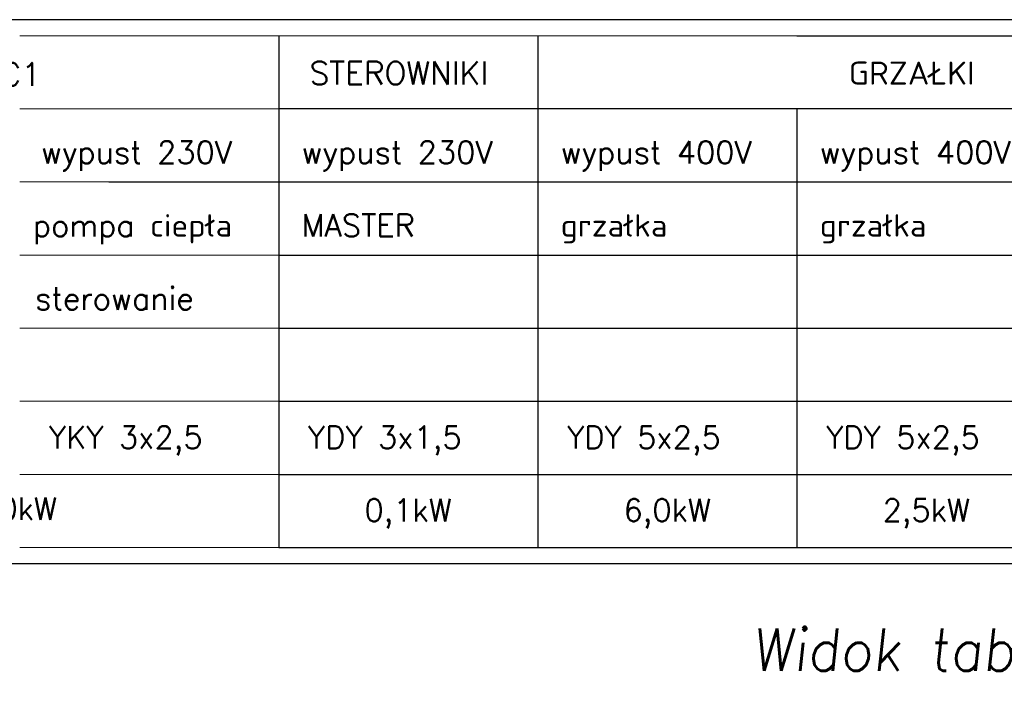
# Model space of a CAD drawing. Extents: x -543332 to -323966, y -9028 to 137422.
# Tile 121 of 250: x -451577 to -445748, y 29072 to 33008. Entities that reach past the tile are written whole.
import ezdxf

# ---------------------------------------------------------------- set-up
doc = ezdxf.new("R2010")
doc.units = 0
doc.header["$MEASUREMENT"] = 0
doc.layers.add('$ IE_OPISY', color=7, linetype='Continuous', lineweight=25)
doc.layers.add('$ IE_SCHEMAT', color=7, linetype='Continuous', lineweight=0)
doc.styles.add('R', font='romans.shx', dxfattribs={"width": 0.85})
doc.styles.add('ROMANS', font='romans.shx', dxfattribs={"width": 0.85})

msp = doc.modelspace()

# ---------------------------------------------------------------- linework, layer by layer
at = {"layer": '$ IE_OPISY', "color": 7, "linetype": 'Continuous', "ltscale": 3}
for p, q in [((-446975.4, 32912.9), (-442374.1, 32912.9)), ((-451048.7, 32047), (-450042.9, 32047)), ((-450042.9, 32047), (-448509.1, 32047)), ((-450042.9, 32047), (-448509.1, 32047)), ((-448509.1, 32047), (-446975.4, 32047)), ((-448509.1, 32047), (-446975.4, 32047)), ((-446975.4, 32047), (-445441.6, 32047)), ((-446975.4, 32047), (-445441.6, 32047)), ((-450042.9, 31614), (-448509.1, 31614)), ((-448509.1, 31614), (-446975.4, 31614)), ((-446975.4, 31614), (-445441.6, 31614)), ((-450042.9, 31181), (-448509.1, 31181)), ((-448509.1, 31181), (-446975.4, 31181)), ((-446975.4, 31181), (-445441.6, 31181)), ((-450042.9, 30748.1), (-448509.1, 30748.1)), ((-448509.1, 30748.1), (-446975.4, 30748.1)), ((-446975.4, 30748.1), (-445441.6, 30748.1)), ((-450042.9, 29882.1), (-448509.1, 29882.1)), ((-448509.1, 29882.1), (-446975.4, 29882.1)), ((-446975.4, 29882.1), (-445441.6, 29882.1))]:
    msp.add_line(p, q, dxfattribs=at)
at = {"layer": '$ IE_OPISY', "color": 7, "linetype": 'Continuous'}
for p, q in [((-448509.1, 32479.9), (-450042.9, 32479.9)), ((-446975.4, 32479.9), (-448509.1, 32479.9)), ((-445441.6, 32479.9), (-446975.4, 32479.9)), ((-450042.9, 30315.1), (-448509.1, 30315.1)), ((-448509.1, 30315.1), (-446975.4, 30315.1)), ((-446975.4, 30315.1), (-445441.6, 30315.1))]:
    msp.add_line(p, q, dxfattribs=at)
at = {"layer": '$ IE_OPISY', "color": 7}
for points in [[(-454955.1, 29787.5), (-430004.1, 29787.5), (-430004.1, 33007.5)], [(-430004.1, 33007.5), (-454955.1, 33007.5)]]:
    msp.add_lwpolyline(points, dxfattribs=at)
at = {"layer": '$ IE_OPISY', "color": 7, "linetype": 'Continuous', "ltscale": 3}
for points in [[(-450042.9, 32912.9), (-450042.9, 29882.1)], [(-450042.9, 32912.9), (-450042.9, 29882.1)], [(-450042.9, 32912.9), (-450042.9, 29882.1)], [(-448509.1, 32912.9), (-448509.1, 29882.1)], [(-448509.1, 32912.9), (-448509.1, 29882.1)], [(-448509.1, 32912.9), (-448509.1, 29882.1)], [(-448509.1, 32912.9), (-448509.1, 29882.1)], [(-448509.1, 32912.9), (-448509.1, 29882.1)], [(-448509.1, 32479.9), (-448509.1, 29882.1)], [(-446975.4, 32479.9), (-446975.4, 29882.1)], [(-446975.4, 32479.9), (-446975.4, 29882.1)]]:
    msp.add_lwpolyline(points, dxfattribs=at)
at = {"layer": '$ IE_SCHEMAT', "color": 7, "linetype": 'Continuous'}
for p, q in [((-450042.9, 32912.9), (-451576.6, 32912.9)), ((-448509.1, 32912.9), (-450042.9, 32912.9)), ((-446975.4, 32912.9), (-448509.1, 32912.9)), ((-450042.9, 32479.9), (-451576.6, 32479.9)), ((-451576.6, 30315.1), (-450042.9, 30315.1)), ((-450042.9, 29882.1), (-451576.6, 29882.1)), ((-448509.1, 29882.1), (-450042.9, 29882.1)), ((-446975.4, 29882.1), (-448509.1, 29882.1))]:
    msp.add_line(p, q, dxfattribs=at)
at = {"layer": '$ IE_SCHEMAT', "color": 7, "linetype": 'Continuous', "ltscale": 3}
for p, q in [((-451576.6, 32047), (-450042.9, 32047)), ((-451576.6, 31614), (-450042.9, 31614)), ((-451576.6, 31181), (-450042.9, 31181)), ((-451576.6, 30748.1), (-450042.9, 30748.1))]:
    msp.add_line(p, q, dxfattribs=at)
for points in [[(-450042.9, 32912.9), (-450042.9, 29882.1)], [(-450042.9, 32912.9), (-450042.9, 29882.1)], [(-448509.1, 32912.9), (-448509.1, 29882.1)]]:
    msp.add_lwpolyline(points, dxfattribs=at)

# ---------------------------------------------------------------- texts
at = {"layer": '$ IE_OPISY', "color": 7, "linetype": 'Continuous', "ltscale": 3, "style": 'ROMANS'}
for s, height, p in [('STEROWNIKI', 136.42, (-449860.6, 32623.1)), ('GRZAŁKI', 136.42, (-446669.7, 32623.1)), ('YDY 3x1,5', 132.67, (-449870.1, 30468.8)), ('YDY 5x2,5', 132.67, (-448336.3, 30468.8)), ('YDY 5x2,5', 132.67, (-446802.6, 30468.8)), ('0,1kW', 132.67, (-449535.7, 30036.9)), ('6,0kW', 132.67, (-448001.9, 30036.9)), ('2,5kW', 132.67, (-446468.2, 30036.9))]:
    msp.add_text(s, height=height, dxfattribs=at).set_placement(p)
at = {"layer": '$ IE_SCHEMAT', "color": 7, "linetype": 'Continuous', "lineweight": 25, "ltscale": 3, "style": 'ROMANS'}
for s, height, p in [('PC1', 136.42, (-451812.8, 32615.9)), ('wypust 230V', 132.667, (-451450.7, 32156)), ('wypust 230V', 132.667, (-449908.1, 32156)), ('wypust 400V', 132.667, (-448374.3, 32156)), ('wypust 400V', 132.667, (-446840.6, 32156)), ('pompa ciepła', 132.667, (-451498.5, 31723.1)), ('MASTER', 132.67, (-449908.1, 31723.1)), ('grzałka', 132.67, (-448374.3, 31723.1)), ('grzałka', 132.67, (-446840.6, 31723.1)), ('sterowanie', 132.67, (-451485.3, 31290.1)), ('YKY 3x2,5', 132.67, (-451403.8, 30468.8)), ('8,0kW', 132.67, (-451873.5, 30046))]:
    msp.add_text(s, height=height, dxfattribs=at).set_placement(p)
at = {"layer": '$ IE_SCHEMAT', "color": 0, "ltscale": 2, "insert": (-447241.3, 29402), "char_height": 250, "attachment_point": 1, "style": 'R'}
msp.add_mtext_dynamic_manual_height_columns('\\Q6;\\W0.95;Widok tablicy RG2', width=19698.092, gutter_width=40, heights=[0], dxfattribs=at)

doc.saveas('drawing.dxf')
